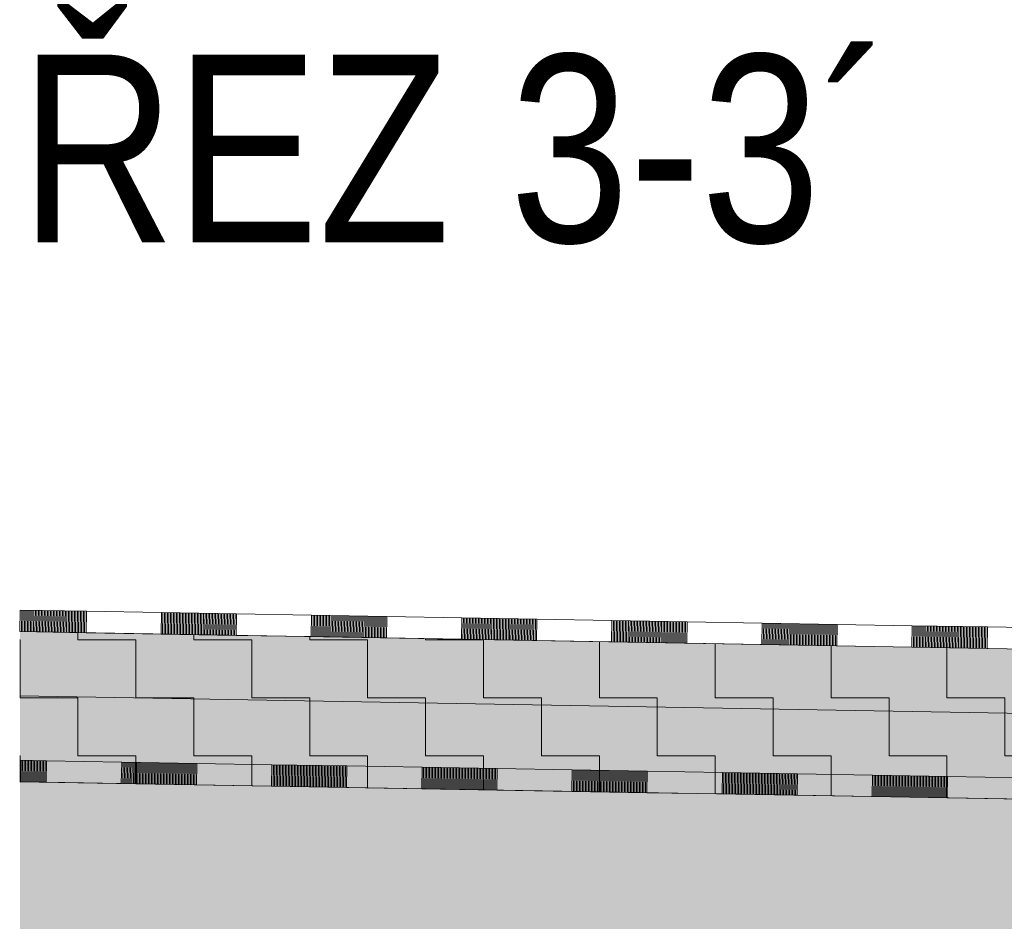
# Model space of a CAD drawing. Header units: millimetres. Extents: x 29003 to 60673, y -60985 to 17010.
# Tile 104 of 128: x 38663 to 40499, y 5415 to 7097. Entities that reach past the tile are written whole.
import ezdxf

# ---------------------------------------------------------------- set-up
doc = ezdxf.new("R2010")
doc.units = ezdxf.units.MM
doc.linetypes.add('Carkovana 2x_1_1', pattern=[200, 150, -50])
doc.layers.add('XR$1$ŘEZY_1', color=7, linetype='Continuous', lineweight=25)
doc.layers.add('XR$3$ŘEZY - FILING_1', color=7, linetype='Continuous', lineweight=25)
doc.styles.add('ARIAL', font='ARIAL.TTF')
pattern_1 = [(0, (216, 216), (108, 108), [108, -108]), (90, (216, 216), (-108, 108), [108, -108])]

# ---------------------------------------------------------------- blocks, each defined once
blk = doc.blocks.new('VZOROVÁ ČÁRA_7')
at = {"layer": 'XR$1$ŘEZY_1', "color": 7, "linetype": 'Continuous', "lineweight": 13}
for p, q in [((38713.7, 5714.6), (38664.1, 5715.5)), ((38713.7, 5714.6), (38664.1, 5715.5)), ((38713.7, 5714.6), (38664.1, 5715.5)), ((38713.7, 5714.6), (38664.1, 5715.5)), ((38713.7, 5714.6), (38664.1, 5715.5)), ((38666.1, 5715.5), (38665.4, 5675.5)), ((38668.9, 5715.4), (38668.2, 5675.4)), ((38671.7, 5715.4), (38671, 5675.4)), ((38674.5, 5715.3), (38673.8, 5675.3)), ((38677.3, 5715.3), (38676.6, 5675.3)), ((38680.1, 5715.2), (38679.4, 5675.2)), ((38682.9, 5715.2), (38682.2, 5675.2)), ((38685.7, 5715.1), (38685, 5675.1)), ((38688.5, 5715.1), (38687.8, 5675.1)), ((38691.3, 5715), (38690.6, 5675)), ((38694.1, 5715), (38693.4, 5675)), ((38696.9, 5714.9), (38696.2, 5674.9)), ((38699.7, 5714.9), (38699, 5674.9)), ((38702.5, 5714.8), (38701.8, 5674.8)), ((38705.3, 5714.8), (38704.6, 5674.8)), ((38708.1, 5714.7), (38707.4, 5674.7)), ((38710.9, 5714.7), (38710.2, 5674.7)), ((38713.7, 5714.6), (38713, 5674.6)), ((38853.6, 5712.2), (38852.9, 5672.2)), ((38993.6, 5709.8), (38853.6, 5712.2)), ((38993.6, 5709.8), (38853.6, 5712.2)), ((38993.6, 5709.8), (38853.6, 5712.2)), ((38993.6, 5709.8), (38853.6, 5712.2)), ((38993.6, 5709.8), (38853.6, 5712.2)), ((38856.4, 5712.1), (38855.7, 5672.2)), ((38859.2, 5712.1), (38858.5, 5672.1)), ((38862, 5712), (38861.3, 5672.1)), ((38864.8, 5712), (38864.1, 5672)), ((38867.6, 5712), (38866.9, 5672)), ((38870.4, 5711.9), (38869.7, 5671.9)), ((38873.2, 5711.9), (38872.5, 5671.9)), ((38876, 5711.8), (38875.3, 5671.8)), ((38878.8, 5711.8), (38878.1, 5671.8)), ((38881.6, 5711.7), (38880.9, 5671.7)), ((38884.4, 5711.7), (38883.7, 5671.7)), ((38887.2, 5711.6), (38886.5, 5671.6)), ((38890, 5711.6), (38889.3, 5671.6)), ((38892.8, 5711.5), (38892.1, 5671.5)), ((38895.6, 5711.5), (38894.9, 5671.5)), ((38898.4, 5711.4), (38897.7, 5671.4)), ((38901.2, 5711.4), (38900.5, 5671.4)), ((38904, 5711.3), (38903.3, 5671.3)), ((38906.8, 5711.3), (38906.1, 5671.3)), ((38909.6, 5711.2), (38908.9, 5671.2)), ((38912.4, 5711.2), (38911.7, 5671.2)), ((38915.2, 5711.1), (38914.5, 5671.1)), ((38918, 5711.1), (38917.3, 5671.1)), ((38920.8, 5711), (38920.1, 5671)), ((38923.6, 5711), (38922.9, 5671)), ((38926.4, 5710.9), (38925.7, 5670.9)), ((38929.2, 5710.9), (38928.5, 5670.9)), ((38932, 5710.8), (38931.3, 5670.8)), ((38934.8, 5710.8), (38934.1, 5670.8)), ((38937.6, 5710.7), (38936.9, 5670.7)), ((38940.4, 5710.7), (38939.7, 5670.7)), ((38943.2, 5710.6), (38942.5, 5670.6)), ((38946, 5710.6), (38945.3, 5670.6)), ((38948.8, 5710.5), (38948.1, 5670.5)), ((38951.6, 5710.5), (38950.9, 5670.5)), ((38954.4, 5710.4), (38953.7, 5670.4)), ((38957.2, 5710.4), (38956.5, 5670.4)), ((38960, 5710.3), (38959.3, 5670.3)), ((38962.8, 5710.3), (38962.1, 5670.3)), ((38965.6, 5710.2), (38964.9, 5670.2)), ((38968.4, 5710.2), (38967.7, 5670.2)), ((38971.2, 5710.1), (38970.5, 5670.1)), ((38974, 5710.1), (38973.3, 5670.1)), ((38976.8, 5710), (38976.1, 5670.1)), ((38979.6, 5710), (38978.9, 5670)), ((38982.4, 5709.9), (38981.7, 5670)), ((38985.2, 5709.9), (38984.5, 5669.9)), ((38988, 5709.8), (38987.3, 5669.9)), ((38990.8, 5709.8), (38990.1, 5669.8)), ((38993.6, 5709.8), (38992.9, 5669.8)), ((39133.6, 5707.3), (39132.9, 5667.3)), ((39273.6, 5704.9), (39133.6, 5707.3)), ((39273.6, 5704.9), (39133.6, 5707.3)), ((39273.6, 5704.9), (39133.6, 5707.3)), ((39273.6, 5704.9), (39133.6, 5707.3)), ((39273.6, 5704.9), (39133.6, 5707.3)), ((39136.4, 5707.3), (39135.7, 5667.3)), ((39139.2, 5707.2), (39138.5, 5667.2)), ((39142, 5707.2), (39141.3, 5667.2)), ((39144.8, 5707.1), (39144.1, 5667.1)), ((39147.6, 5707.1), (39146.9, 5667.1)), ((39150.4, 5707), (39149.7, 5667)), ((39153.2, 5707), (39152.5, 5667)), ((39156, 5706.9), (39155.3, 5666.9)), ((39158.8, 5706.9), (39158.1, 5666.9)), ((39161.6, 5706.8), (39160.9, 5666.8)), ((39164.4, 5706.8), (39163.7, 5666.8)), ((39167.2, 5706.7), (39166.5, 5666.7)), ((39170, 5706.7), (39169.3, 5666.7)), ((39172.8, 5706.6), (39172.1, 5666.6)), ((39175.6, 5706.6), (39174.9, 5666.6)), ((39178.4, 5706.5), (39177.7, 5666.5)), ((39181.2, 5706.5), (39180.5, 5666.5)), ((39184, 5706.4), (39183.3, 5666.4)), ((39186.8, 5706.4), (39186.1, 5666.4)), ((39189.6, 5706.3), (39188.9, 5666.3)), ((39192.4, 5706.3), (39191.7, 5666.3)), ((39195.2, 5706.2), (39194.5, 5666.2)), ((39198, 5706.2), (39197.3, 5666.2)), ((39200.8, 5706.1), (39200.1, 5666.1)), ((39203.6, 5706.1), (39202.9, 5666.1)), ((39206.4, 5706), (39205.7, 5666)), ((39209.2, 5706), (39208.5, 5666)), ((39212, 5705.9), (39211.3, 5665.9)), ((39214.8, 5705.9), (39214.1, 5665.9)), ((39217.6, 5705.8), (39216.9, 5665.8)), ((39220.4, 5705.8), (39219.7, 5665.8)), ((39223.2, 5705.7), (39222.5, 5665.8)), ((39226, 5705.7), (39225.3, 5665.7)), ((39228.8, 5705.6), (39228.1, 5665.7)), ((39231.6, 5705.6), (39230.9, 5665.6)), ((39234.4, 5705.5), (39233.7, 5665.6)), ((39237.2, 5705.5), (39236.5, 5665.5)), ((39240, 5705.5), (39239.3, 5665.5)), ((39242.8, 5705.4), (39242.1, 5665.4)), ((39245.6, 5705.4), (39244.9, 5665.4)), ((39248.4, 5705.3), (39247.7, 5665.3)), ((39251.2, 5705.3), (39250.5, 5665.3)), ((39254, 5705.2), (39253.3, 5665.2)), ((39256.8, 5705.2), (39256.1, 5665.2)), ((39259.6, 5705.1), (39258.9, 5665.1)), ((39262.4, 5705.1), (39261.7, 5665.1)), ((39265.2, 5705), (39264.5, 5665)), ((39268, 5705), (39267.3, 5665)), ((39270.8, 5704.9), (39270.1, 5664.9)), ((39273.6, 5704.9), (39272.9, 5664.9)), ((39413.6, 5702.4), (39412.9, 5662.4)), ((39553.5, 5700), (39413.6, 5702.4)), ((39553.5, 5700), (39413.6, 5702.4)), ((39553.5, 5700), (39413.6, 5702.4)), ((39553.5, 5700), (39413.6, 5702.4)), ((39553.5, 5700), (39413.6, 5702.4)), ((39416.4, 5702.4), (39415.7, 5662.4)), ((39419.2, 5702.3), (39418.5, 5662.3)), ((39422, 5702.3), (39421.3, 5662.3)), ((39424.8, 5702.2), (39424.1, 5662.2)), ((39427.6, 5702.2), (39426.9, 5662.2)), ((39430.4, 5702.1), (39429.7, 5662.1)), ((39433.2, 5702.1), (39432.5, 5662.1)), ((39436, 5702), (39435.3, 5662)), ((39438.8, 5702), (39438.1, 5662)), ((39441.6, 5701.9), (39440.9, 5661.9)), ((39444.4, 5701.9), (39443.7, 5661.9)), ((39447.2, 5701.8), (39446.5, 5661.8)), ((39450, 5701.8), (39449.3, 5661.8)), ((39452.8, 5701.7), (39452.1, 5661.7)), ((39455.6, 5701.7), (39454.9, 5661.7)), ((39458.4, 5701.6), (39457.7, 5661.6)), ((39461.2, 5701.6), (39460.5, 5661.6)), ((39464, 5701.5), (39463.3, 5661.5)), ((39466.8, 5701.5), (39466.1, 5661.5)), ((39469.6, 5701.4), (39468.9, 5661.5)), ((39472.4, 5701.4), (39471.7, 5661.4)), ((39475.2, 5701.3), (39474.5, 5661.4)), ((39478, 5701.3), (39477.3, 5661.3)), ((39480.8, 5701.2), (39480.1, 5661.3)), ((39483.6, 5701.2), (39482.9, 5661.2)), ((39486.4, 5701.2), (39485.7, 5661.2)), ((39489.1, 5701.1), (39488.5, 5661.1)), ((39491.9, 5701.1), (39491.3, 5661.1)), ((39494.7, 5701), (39494.1, 5661)), ((39497.5, 5701), (39496.9, 5661)), ((39500.3, 5700.9), (39499.6, 5660.9)), ((39503.1, 5700.9), (39502.4, 5660.9)), ((39505.9, 5700.8), (39505.2, 5660.8)), ((39508.7, 5700.8), (39508, 5660.8)), ((39511.5, 5700.7), (39510.8, 5660.7)), ((39514.3, 5700.7), (39513.6, 5660.7)), ((39517.1, 5700.6), (39516.4, 5660.6)), ((39519.9, 5700.6), (39519.2, 5660.6)), ((39522.7, 5700.5), (39522, 5660.5)), ((39525.5, 5700.5), (39524.8, 5660.5)), ((39528.3, 5700.4), (39527.6, 5660.4)), ((39531.1, 5700.4), (39530.4, 5660.4)), ((39533.9, 5700.3), (39533.2, 5660.3)), ((39536.7, 5700.3), (39536, 5660.3)), ((39539.5, 5700.2), (39538.8, 5660.2)), ((39542.3, 5700.2), (39541.6, 5660.2)), ((39545.1, 5700.1), (39544.4, 5660.1)), ((39547.9, 5700.1), (39547.2, 5660.1)), ((39550.7, 5700), (39550, 5660)), ((39553.5, 5700), (39552.8, 5660)), ((39693.5, 5697.5), (39692.8, 5657.5)), ((39833.5, 5695.1), (39693.5, 5697.5)), ((39833.5, 5695.1), (39693.5, 5697.5)), ((39833.5, 5695.1), (39693.5, 5697.5)), ((39833.5, 5695.1), (39693.5, 5697.5)), ((39833.5, 5695.1), (39693.5, 5697.5)), ((39696.3, 5697.5), (39695.6, 5657.5)), ((39699.1, 5697.4), (39698.4, 5657.4)), ((39701.9, 5697.4), (39701.2, 5657.4)), ((39704.7, 5697.3), (39704, 5657.3)), ((39707.5, 5697.3), (39706.8, 5657.3)), ((39710.3, 5697.2), (39709.6, 5657.2)), ((39713.1, 5697.2), (39712.4, 5657.2)), ((39715.9, 5697.1), (39715.2, 5657.1)), ((39718.7, 5697.1), (39718, 5657.1)), ((39721.5, 5697), (39720.8, 5657.1)), ((39724.3, 5697), (39723.6, 5657)), ((39727.1, 5696.9), (39726.4, 5657)), ((39729.9, 5696.9), (39729.2, 5656.9)), ((39732.7, 5696.9), (39732, 5656.9)), ((39735.5, 5696.8), (39734.8, 5656.8)), ((39738.3, 5696.8), (39737.6, 5656.8)), ((39741.1, 5696.7), (39740.4, 5656.7)), ((39743.9, 5696.7), (39743.2, 5656.7)), ((39746.7, 5696.6), (39746, 5656.6)), ((39749.5, 5696.6), (39748.8, 5656.6)), ((39752.3, 5696.5), (39751.6, 5656.5)), ((39755.1, 5696.5), (39754.4, 5656.5)), ((39757.9, 5696.4), (39757.2, 5656.4)), ((39760.7, 5696.4), (39760, 5656.4)), ((39763.5, 5696.3), (39762.8, 5656.3)), ((39766.3, 5696.3), (39765.6, 5656.3)), ((39769.1, 5696.2), (39768.4, 5656.2)), ((39771.9, 5696.2), (39771.2, 5656.2)), ((39774.7, 5696.1), (39774, 5656.1)), ((39777.5, 5696.1), (39776.8, 5656.1)), ((39780.3, 5696), (39779.6, 5656)), ((39783.1, 5696), (39782.4, 5656)), ((39785.9, 5695.9), (39785.2, 5655.9)), ((39788.7, 5695.9), (39788, 5655.9)), ((39791.5, 5695.8), (39790.8, 5655.8)), ((39794.3, 5695.8), (39793.6, 5655.8)), ((39797.1, 5695.7), (39796.4, 5655.7)), ((39799.9, 5695.7), (39799.2, 5655.7)), ((39802.7, 5695.6), (39802, 5655.6)), ((39805.5, 5695.6), (39804.8, 5655.6)), ((39808.3, 5695.5), (39807.6, 5655.5)), ((39811.1, 5695.5), (39810.4, 5655.5)), ((39813.9, 5695.4), (39813.2, 5655.4)), ((39816.7, 5695.4), (39816, 5655.4)), ((39819.5, 5695.3), (39818.8, 5655.3)), ((39822.3, 5695.3), (39821.6, 5655.3)), ((39825.1, 5695.2), (39824.4, 5655.2)), ((39827.9, 5695.2), (39827.2, 5655.2)), ((39830.7, 5695.1), (39830, 5655.1)), ((39833.5, 5695.1), (39832.8, 5655.1)), ((39973.5, 5692.6), (39972.8, 5652.7)), ((40113.5, 5690.2), (39973.5, 5692.6)), ((40113.5, 5690.2), (39973.5, 5692.6)), ((40113.5, 5690.2), (39973.5, 5692.6)), ((40113.5, 5690.2), (39973.5, 5692.6)), ((40113.5, 5690.2), (39973.5, 5692.6)), ((39976.3, 5692.6), (39975.6, 5652.6)), ((39979.1, 5692.6), (39978.4, 5652.6)), ((39981.9, 5692.5), (39981.2, 5652.5)), ((39984.7, 5692.5), (39984, 5652.5)), ((39987.5, 5692.4), (39986.8, 5652.4)), ((39990.3, 5692.4), (39989.6, 5652.4)), ((39993.1, 5692.3), (39992.4, 5652.3)), ((39995.9, 5692.3), (39995.2, 5652.3)), ((39998.7, 5692.2), (39998, 5652.2)), ((40001.5, 5692.2), (40000.8, 5652.2)), ((40004.3, 5692.1), (40003.6, 5652.1)), ((40007.1, 5692.1), (40006.4, 5652.1)), ((40009.9, 5692), (40009.2, 5652)), ((40012.7, 5692), (40012, 5652)), ((40015.5, 5691.9), (40014.8, 5651.9)), ((40018.3, 5691.9), (40017.6, 5651.9)), ((40021.1, 5691.8), (40020.4, 5651.8)), ((40023.9, 5691.8), (40023.2, 5651.8)), ((40026.7, 5691.7), (40026, 5651.7)), ((40029.5, 5691.7), (40028.8, 5651.7)), ((40032.3, 5691.6), (40031.6, 5651.6)), ((40035.1, 5691.6), (40034.4, 5651.6)), ((40037.9, 5691.5), (40037.2, 5651.5)), ((40040.7, 5691.5), (40040, 5651.5)), ((40043.5, 5691.4), (40042.8, 5651.4)), ((40046.3, 5691.4), (40045.6, 5651.4)), ((40049.1, 5691.3), (40048.4, 5651.3)), ((40051.9, 5691.3), (40051.2, 5651.3)), ((40054.7, 5691.2), (40054, 5651.2)), ((40057.5, 5691.2), (40056.8, 5651.2)), ((40060.3, 5691.1), (40059.6, 5651.1)), ((40063.1, 5691.1), (40062.4, 5651.1)), ((40065.9, 5691), (40065.2, 5651)), ((40068.7, 5691), (40068, 5651)), ((40071.5, 5690.9), (40070.8, 5650.9)), ((40074.3, 5690.9), (40073.6, 5650.9)), ((40077.1, 5690.8), (40076.4, 5650.8)), ((40079.9, 5690.8), (40079.2, 5650.8)), ((40082.7, 5690.7), (40082, 5650.7)), ((40085.5, 5690.7), (40084.8, 5650.7)), ((40088.3, 5690.6), (40087.6, 5650.7)), ((40091.1, 5690.6), (40090.4, 5650.6)), ((40093.9, 5690.5), (40093.2, 5650.6)), ((40096.7, 5690.5), (40096, 5650.5)), ((40099.5, 5690.4), (40098.8, 5650.5)), ((40102.3, 5690.4), (40101.6, 5650.4)), ((40105.1, 5690.4), (40104.4, 5650.4)), ((40107.9, 5690.3), (40107.2, 5650.3)), ((40110.7, 5690.3), (40110, 5650.3)), ((38713, 5674.6), (38663.4, 5675.5)), ((38852.9, 5672.2), (38713, 5674.6)), ((38992.9, 5669.8), (38852.9, 5672.2)), ((40113.5, 5690.2), (40112.8, 5650.2)), ((40253.4, 5687.8), (40252.7, 5647.8)), ((40393.4, 5685.3), (40253.4, 5687.8)), ((40393.4, 5685.3), (40253.4, 5687.8)), ((40393.4, 5685.3), (40253.4, 5687.8)), ((40393.4, 5685.3), (40253.4, 5687.8)), ((40393.4, 5685.3), (40253.4, 5687.8)), ((40256.2, 5687.7), (40255.5, 5647.7)), ((40259, 5687.7), (40258.3, 5647.7)), ((40261.8, 5687.6), (40261.1, 5647.6)), ((40264.6, 5687.6), (40263.9, 5647.6)), ((40267.4, 5687.5), (40266.7, 5647.5)), ((40270.2, 5687.5), (40269.5, 5647.5)), ((40273, 5687.4), (40272.3, 5647.4)), ((40275.8, 5687.4), (40275.1, 5647.4)), ((40278.6, 5687.3), (40277.9, 5647.3)), ((40281.4, 5687.3), (40280.7, 5647.3)), ((40284.2, 5687.2), (40283.5, 5647.2)), ((40287, 5687.2), (40286.3, 5647.2)), ((40289.8, 5687.1), (40289.1, 5647.1)), ((40292.6, 5687.1), (40291.9, 5647.1)), ((40295.4, 5687), (40294.7, 5647)), ((40298.2, 5687), (40297.5, 5647)), ((40301, 5686.9), (40300.3, 5646.9)), ((40303.8, 5686.9), (40303.1, 5646.9)), ((40306.6, 5686.8), (40305.9, 5646.8)), ((40309.4, 5686.8), (40308.7, 5646.8)), ((40312.2, 5686.7), (40311.5, 5646.7)), ((40315, 5686.7), (40314.3, 5646.7)), ((40317.8, 5686.6), (40317.1, 5646.6)), ((40320.6, 5686.6), (40319.9, 5646.6)), ((40323.4, 5686.5), (40322.7, 5646.5)), ((40326.2, 5686.5), (40325.5, 5646.5)), ((40329, 5686.4), (40328.3, 5646.4)), ((40331.8, 5686.4), (40331.1, 5646.4)), ((40334.6, 5686.3), (40333.9, 5646.4)), ((40337.4, 5686.3), (40336.7, 5646.3)), ((40340.2, 5686.2), (40339.5, 5646.3)), ((40343, 5686.2), (40342.3, 5646.2)), ((40345.8, 5686.1), (40345.1, 5646.2)), ((40348.6, 5686.1), (40347.9, 5646.1)), ((40351.4, 5686.1), (40350.7, 5646.1)), ((40354.2, 5686), (40353.5, 5646)), ((40357, 5686), (40356.3, 5646)), ((40359.8, 5685.9), (40359.1, 5645.9)), ((40362.6, 5685.9), (40361.9, 5645.9)), ((40365.4, 5685.8), (40364.7, 5645.8)), ((40368.2, 5685.8), (40367.5, 5645.8)), ((40371, 5685.7), (40370.3, 5645.7)), ((40373.8, 5685.7), (40373.1, 5645.7)), ((40376.6, 5685.6), (40375.9, 5645.6)), ((40379.4, 5685.6), (40378.7, 5645.6)), ((40382.2, 5685.5), (40381.5, 5645.5)), ((40385, 5685.5), (40384.3, 5645.5)), ((40387.8, 5685.4), (40387.1, 5645.4)), ((40390.6, 5685.4), (40389.9, 5645.4)), ((40393.4, 5685.3), (40392.7, 5645.3)), ((39132.9, 5667.3), (38992.9, 5669.8)), ((39272.9, 5664.9), (39132.9, 5667.3)), ((39412.9, 5662.4), (39272.9, 5664.9)), ((39552.8, 5660), (39412.9, 5662.4)), ((39692.8, 5657.5), (39552.8, 5660)), ((39832.8, 5655.1), (39692.8, 5657.5)), ((39972.8, 5652.7), (39832.8, 5655.1)), ((40112.8, 5650.2), (39972.8, 5652.7)), ((40252.7, 5647.8), (40112.8, 5650.2)), ((40392.7, 5645.3), (40252.7, 5647.8)), ((40532.7, 5642.9), (40392.7, 5645.3))]:
    blk.add_line(p, q, dxfattribs=at)
for points in [[(38853.6, 5712.2), (38713.7, 5714.6), (38664.1, 5715.5)], [(38853.6, 5712.2), (38713.7, 5714.6), (38664.1, 5715.5)], [(39133.6, 5707.3), (38993.6, 5709.8), (38853.6, 5712.2)], [(39133.6, 5707.3), (38993.6, 5709.8), (38853.6, 5712.2)], [(39413.6, 5702.4), (39273.6, 5704.9), (39133.6, 5707.3)], [(39413.6, 5702.4), (39273.6, 5704.9), (39133.6, 5707.3)], [(39693.5, 5697.5), (39553.5, 5700), (39413.6, 5702.4)], [(39693.5, 5697.5), (39553.5, 5700), (39413.6, 5702.4)], [(39973.5, 5692.6), (39833.5, 5695.1), (39693.5, 5697.5)], [(39973.5, 5692.6), (39833.5, 5695.1), (39693.5, 5697.5)], [(40253.4, 5687.8), (40113.5, 5690.2), (39973.5, 5692.6)], [(40253.4, 5687.8), (40113.5, 5690.2), (39973.5, 5692.6)], [(40533.4, 5682.9), (40393.4, 5685.3), (40253.4, 5687.8)], [(40533.4, 5682.9), (40393.4, 5685.3), (40253.4, 5687.8)]]:
    blk.add_lwpolyline(points, dxfattribs=at)
blk = doc.blocks.new('VZOROVÁ ČÁRA_8')
at = {"layer": 'XR$1$ŘEZY_1', "color": 7, "linetype": 'Continuous', "lineweight": 13}
for p, q in [((38664.6, 5995.5), (38663.9, 5955.5)), ((38787.8, 5993.4), (38664.1, 5995.5)), ((38787.8, 5993.4), (38664.1, 5995.5)), ((38787.8, 5993.4), (38664.1, 5995.5)), ((38787.8, 5993.4), (38664.1, 5995.5)), ((38787.8, 5993.4), (38664.1, 5995.5)), ((38667.4, 5995.5), (38666.7, 5955.5)), ((38670.2, 5995.4), (38669.5, 5955.4)), ((38673, 5995.4), (38672.3, 5955.4)), ((38675.8, 5995.3), (38675.1, 5955.3)), ((38678.6, 5995.3), (38677.9, 5955.3)), ((38681.4, 5995.2), (38680.7, 5955.3)), ((38684.2, 5995.2), (38683.5, 5955.2)), ((38687, 5995.1), (38686.3, 5955.2)), ((38689.8, 5995.1), (38689.1, 5955.1)), ((38692.6, 5995), (38691.9, 5955.1)), ((38695.4, 5995), (38694.7, 5955)), ((38698.2, 5995), (38697.5, 5955)), ((38701, 5994.9), (38700.3, 5954.9)), ((38703.8, 5994.9), (38703.1, 5954.9)), ((38706.6, 5994.8), (38705.9, 5954.8)), ((38709.4, 5994.8), (38708.7, 5954.8)), ((38712.2, 5994.7), (38711.5, 5954.7)), ((38715, 5994.7), (38714.3, 5954.7)), ((38717.8, 5994.6), (38717.1, 5954.6)), ((38720.6, 5994.6), (38719.9, 5954.6)), ((38723.4, 5994.5), (38722.7, 5954.5)), ((38726.2, 5994.5), (38725.5, 5954.5)), ((38729, 5994.4), (38728.3, 5954.4)), ((38731.8, 5994.4), (38731.1, 5954.4)), ((38734.6, 5994.3), (38733.9, 5954.3)), ((38737.4, 5994.3), (38736.7, 5954.3)), ((38740.2, 5994.2), (38739.5, 5954.2)), ((38743, 5994.2), (38742.3, 5954.2)), ((38745.8, 5994.1), (38745.1, 5954.1)), ((38748.6, 5994.1), (38747.9, 5954.1)), ((38751.4, 5994), (38750.7, 5954)), ((38754.2, 5994), (38753.5, 5954)), ((38757, 5993.9), (38756.3, 5953.9)), ((38759.8, 5993.9), (38759.1, 5953.9)), ((38762.6, 5993.8), (38761.9, 5953.8)), ((38765.4, 5993.8), (38764.7, 5953.8)), ((38768.2, 5993.7), (38767.5, 5953.7)), ((38771, 5993.7), (38770.3, 5953.7)), ((38773.8, 5993.6), (38773.1, 5953.6)), ((38776.6, 5993.6), (38775.9, 5953.6)), ((38779.4, 5993.5), (38778.7, 5953.5)), ((38782.2, 5993.5), (38781.5, 5953.5)), ((38785, 5993.4), (38784.3, 5953.4)), ((38787.8, 5993.4), (38787.1, 5953.4)), ((38927.7, 5990.9), (38927, 5950.9)), ((39067.7, 5988.5), (38927.7, 5990.9)), ((39067.7, 5988.5), (38927.7, 5990.9)), ((39067.7, 5988.5), (38927.7, 5990.9)), ((39067.7, 5988.5), (38927.7, 5990.9)), ((39067.7, 5988.5), (38927.7, 5990.9)), ((38930.5, 5990.9), (38929.8, 5950.9)), ((38933.3, 5990.8), (38932.6, 5950.9)), ((38936.1, 5990.8), (38935.4, 5950.8)), ((38938.9, 5990.7), (38938.2, 5950.8)), ((38941.7, 5990.7), (38941, 5950.7)), ((38944.5, 5990.7), (38943.8, 5950.7)), ((38947.3, 5990.6), (38946.6, 5950.6)), ((38950.1, 5990.6), (38949.4, 5950.6)), ((38952.9, 5990.5), (38952.2, 5950.5)), ((38955.7, 5990.5), (38955, 5950.5)), ((38958.5, 5990.4), (38957.8, 5950.4)), ((38961.3, 5990.4), (38960.6, 5950.4)), ((38964.1, 5990.3), (38963.4, 5950.3)), ((38966.9, 5990.3), (38966.2, 5950.3)), ((38969.7, 5990.2), (38969, 5950.2)), ((38972.5, 5990.2), (38971.8, 5950.2)), ((38975.3, 5990.1), (38974.6, 5950.1)), ((38978.1, 5990.1), (38977.4, 5950.1)), ((38980.9, 5990), (38980.2, 5950)), ((38983.7, 5990), (38983, 5950)), ((38986.5, 5989.9), (38985.8, 5949.9)), ((38989.3, 5989.9), (38988.6, 5949.9)), ((38992.1, 5989.8), (38991.4, 5949.8)), ((38994.9, 5989.8), (38994.2, 5949.8)), ((38997.7, 5989.7), (38997, 5949.7)), ((39000.5, 5989.7), (38999.8, 5949.7)), ((39003.3, 5989.6), (39002.6, 5949.6)), ((39006.1, 5989.6), (39005.4, 5949.6)), ((39008.9, 5989.5), (39008.2, 5949.5)), ((39011.7, 5989.5), (39011, 5949.5)), ((39014.5, 5989.4), (39013.8, 5949.4)), ((39017.3, 5989.4), (39016.6, 5949.4)), ((39020.1, 5989.3), (39019.4, 5949.3)), ((39022.9, 5989.3), (39022.2, 5949.3)), ((39025.7, 5989.2), (39025, 5949.2)), ((39028.5, 5989.2), (39027.8, 5949.2)), ((39031.3, 5989.1), (39030.6, 5949.1)), ((39034.1, 5989.1), (39033.4, 5949.1)), ((39036.9, 5989), (39036.2, 5949)), ((39039.7, 5989), (39039, 5949)), ((39042.5, 5988.9), (39041.8, 5948.9)), ((39045.3, 5988.9), (39044.6, 5948.9)), ((39048.1, 5988.8), (39047.4, 5948.8)), ((39050.9, 5988.8), (39050.2, 5948.8)), ((39053.7, 5988.7), (39053, 5948.8)), ((39056.5, 5988.7), (39055.8, 5948.7)), ((39059.3, 5988.6), (39058.6, 5948.7)), ((39062.1, 5988.6), (39061.4, 5948.6)), ((39064.9, 5988.5), (39064.2, 5948.6)), ((39067.7, 5988.5), (39067, 5948.5)), ((39207.7, 5986.1), (39207, 5946.1)), ((39347.7, 5983.6), (39207.7, 5986.1)), ((39347.7, 5983.6), (39207.7, 5986.1)), ((39347.7, 5983.6), (39207.7, 5986.1)), ((39347.7, 5983.6), (39207.7, 5986.1)), ((39347.7, 5983.6), (39207.7, 5986.1)), ((39210.5, 5986), (39209.8, 5946)), ((39213.3, 5986), (39212.6, 5946)), ((39216.1, 5985.9), (39215.4, 5945.9)), ((39218.9, 5985.9), (39218.2, 5945.9)), ((39221.7, 5985.8), (39221, 5945.8)), ((39224.5, 5985.8), (39223.8, 5945.8)), ((39227.3, 5985.7), (39226.6, 5945.7)), ((39230.1, 5985.7), (39229.4, 5945.7)), ((39232.9, 5985.6), (39232.2, 5945.6)), ((39235.7, 5985.6), (39235, 5945.6)), ((39238.5, 5985.5), (39237.8, 5945.5)), ((39241.3, 5985.5), (39240.6, 5945.5)), ((39244.1, 5985.4), (39243.4, 5945.4)), ((39246.9, 5985.4), (39246.2, 5945.4)), ((39249.7, 5985.3), (39249, 5945.3)), ((39252.5, 5985.3), (39251.8, 5945.3)), ((39255.3, 5985.2), (39254.6, 5945.2)), ((39258.1, 5985.2), (39257.4, 5945.2)), ((39260.9, 5985.1), (39260.2, 5945.1)), ((39263.7, 5985.1), (39263, 5945.1)), ((39266.5, 5985), (39265.8, 5945)), ((39269.3, 5985), (39268.6, 5945)), ((39272.1, 5984.9), (39271.4, 5944.9)), ((39274.9, 5984.9), (39274.2, 5944.9)), ((39277.7, 5984.8), (39277, 5944.8)), ((39280.5, 5984.8), (39279.8, 5944.8)), ((39283.3, 5984.7), (39282.6, 5944.7)), ((39286.1, 5984.7), (39285.4, 5944.7)), ((39288.9, 5984.6), (39288.2, 5944.6)), ((39291.7, 5984.6), (39291, 5944.6)), ((39294.5, 5984.5), (39293.8, 5944.5)), ((39297.3, 5984.5), (39296.6, 5944.5)), ((39300.1, 5984.4), (39299.4, 5944.5)), ((39302.9, 5984.4), (39302.2, 5944.4)), ((39305.7, 5984.3), (39305, 5944.4)), ((39308.5, 5984.3), (39307.8, 5944.3)), ((39311.3, 5984.2), (39310.6, 5944.3)), ((39314.1, 5984.2), (39313.4, 5944.2)), ((39316.9, 5984.2), (39316.2, 5944.2)), ((39319.7, 5984.1), (39319, 5944.1)), ((39322.5, 5984.1), (39321.8, 5944.1)), ((39325.3, 5984), (39324.6, 5944)), ((39328.1, 5984), (39327.4, 5944)), ((39330.9, 5983.9), (39330.2, 5943.9)), ((39333.7, 5983.9), (39333, 5943.9)), ((39336.5, 5983.8), (39335.8, 5943.8)), ((39339.3, 5983.8), (39338.6, 5943.8)), ((39342.1, 5983.7), (39341.4, 5943.7)), ((39344.9, 5983.7), (39344.2, 5943.7)), ((39347.7, 5983.6), (39347, 5943.6)), ((39487.7, 5981.2), (39487, 5941.2)), ((39627.6, 5978.7), (39487.7, 5981.2)), ((39627.6, 5978.7), (39487.7, 5981.2)), ((39627.6, 5978.7), (39487.7, 5981.2)), ((39627.6, 5978.7), (39487.7, 5981.2)), ((39627.6, 5978.7), (39487.7, 5981.2)), ((39490.5, 5981.1), (39489.8, 5941.1)), ((39493.3, 5981.1), (39492.6, 5941.1)), ((39496.1, 5981), (39495.4, 5941)), ((39498.9, 5981), (39498.2, 5941)), ((39501.7, 5980.9), (39501, 5940.9)), ((39504.5, 5980.9), (39503.8, 5940.9)), ((39507.3, 5980.8), (39506.6, 5940.8)), ((39510.1, 5980.8), (39509.4, 5940.8)), ((39512.9, 5980.7), (39512.2, 5940.7)), ((39515.7, 5980.7), (39515, 5940.7)), ((39518.5, 5980.6), (39517.8, 5940.6)), ((39521.3, 5980.6), (39520.6, 5940.6)), ((39524.1, 5980.5), (39523.4, 5940.5)), ((39526.9, 5980.5), (39526.2, 5940.5)), ((39529.7, 5980.4), (39529, 5940.4)), ((39532.5, 5980.4), (39531.8, 5940.4)), ((39535.3, 5980.3), (39534.6, 5940.3)), ((39538.1, 5980.3), (39537.4, 5940.3)), ((39540.9, 5980.2), (39540.2, 5940.2)), ((39543.7, 5980.2), (39543, 5940.2)), ((39546.5, 5980.1), (39545.8, 5940.2)), ((39549.3, 5980.1), (39548.6, 5940.1)), ((39552.1, 5980), (39551.4, 5940.1)), ((39554.9, 5980), (39554.2, 5940)), ((39557.7, 5979.9), (39557, 5940)), ((39560.5, 5979.9), (39559.8, 5939.9)), ((39563.3, 5979.9), (39562.6, 5939.9)), ((39566, 5979.8), (39565.4, 5939.8)), ((39568.8, 5979.8), (39568.2, 5939.8)), ((39571.6, 5979.7), (39571, 5939.7)), ((39574.4, 5979.7), (39573.8, 5939.7)), ((39577.2, 5979.6), (39576.6, 5939.6)), ((39580, 5979.6), (39579.3, 5939.6)), ((39582.8, 5979.5), (39582.1, 5939.5)), ((39585.6, 5979.5), (39584.9, 5939.5)), ((39588.4, 5979.4), (39587.7, 5939.4)), ((39591.2, 5979.4), (39590.5, 5939.4)), ((39594, 5979.3), (39593.3, 5939.3)), ((39596.8, 5979.3), (39596.1, 5939.3)), ((39599.6, 5979.2), (39598.9, 5939.2)), ((39602.4, 5979.2), (39601.7, 5939.2)), ((39605.2, 5979.1), (39604.5, 5939.1)), ((39608, 5979.1), (39607.3, 5939.1)), ((39610.8, 5979), (39610.1, 5939)), ((39613.6, 5979), (39612.9, 5939)), ((39616.4, 5978.9), (39615.7, 5938.9)), ((39619.2, 5978.9), (39618.5, 5938.9)), ((39622, 5978.8), (39621.3, 5938.8)), ((39624.8, 5978.8), (39624.1, 5938.8)), ((39627.6, 5978.7), (39626.9, 5938.7)), ((39767.6, 5976.3), (39766.9, 5936.3)), ((39907.6, 5973.8), (39767.6, 5976.3)), ((39907.6, 5973.8), (39767.6, 5976.3)), ((39907.6, 5973.8), (39767.6, 5976.3)), ((39907.6, 5973.8), (39767.6, 5976.3)), ((39907.6, 5973.8), (39767.6, 5976.3)), ((39770.4, 5976.2), (39769.7, 5936.2)), ((39773.2, 5976.2), (39772.5, 5936.2)), ((39776, 5976.1), (39775.3, 5936.1)), ((39778.8, 5976.1), (39778.1, 5936.1)), ((39781.6, 5976), (39780.9, 5936)), ((39784.4, 5976), (39783.7, 5936)), ((39787.2, 5975.9), (39786.5, 5935.9)), ((39790, 5975.9), (39789.3, 5935.9)), ((39792.8, 5975.8), (39792.1, 5935.9)), ((39795.6, 5975.8), (39794.9, 5935.8)), ((39798.4, 5975.7), (39797.7, 5935.8)), ((39801.2, 5975.7), (39800.5, 5935.7)), ((39804, 5975.6), (39803.3, 5935.7)), ((39806.8, 5975.6), (39806.1, 5935.6)), ((39809.6, 5975.6), (39808.9, 5935.6)), ((39812.4, 5975.5), (39811.7, 5935.5)), ((39815.2, 5975.5), (39814.5, 5935.5)), ((39818, 5975.4), (39817.3, 5935.4)), ((39820.8, 5975.4), (39820.1, 5935.4)), ((39823.6, 5975.3), (39822.9, 5935.3)), ((39826.4, 5975.3), (39825.7, 5935.3)), ((39829.2, 5975.2), (39828.5, 5935.2)), ((39832, 5975.2), (39831.3, 5935.2)), ((39834.8, 5975.1), (39834.1, 5935.1)), ((39837.6, 5975.1), (39836.9, 5935.1)), ((39840.4, 5975), (39839.7, 5935)), ((39843.2, 5975), (39842.5, 5935)), ((39846, 5974.9), (39845.3, 5934.9)), ((39848.8, 5974.9), (39848.1, 5934.9)), ((39851.6, 5974.8), (39850.9, 5934.8)), ((39854.4, 5974.8), (39853.7, 5934.8)), ((39857.2, 5974.7), (39856.5, 5934.7)), ((39860, 5974.7), (39859.3, 5934.7)), ((39862.8, 5974.6), (39862.1, 5934.6)), ((39865.6, 5974.6), (39864.9, 5934.6)), ((39868.4, 5974.5), (39867.7, 5934.5)), ((39871.2, 5974.5), (39870.5, 5934.5)), ((39874, 5974.4), (39873.3, 5934.4)), ((39876.8, 5974.4), (39876.1, 5934.4)), ((39879.6, 5974.3), (39878.9, 5934.3)), ((39882.4, 5974.3), (39881.7, 5934.3)), ((39885.2, 5974.2), (39884.5, 5934.2)), ((39888, 5974.2), (39887.3, 5934.2)), ((39890.8, 5974.1), (39890.1, 5934.1)), ((39893.6, 5974.1), (39892.9, 5934.1)), ((39896.4, 5974), (39895.7, 5934)), ((39899.2, 5974), (39898.5, 5934)), ((39902, 5973.9), (39901.3, 5933.9)), ((39904.8, 5973.9), (39904.1, 5933.9)), ((39907.6, 5973.8), (39906.9, 5933.8)), ((40047.6, 5971.4), (40046.9, 5931.4)), ((40187.6, 5969), (40047.6, 5971.4)), ((40187.6, 5969), (40047.6, 5971.4)), ((40187.6, 5969), (40047.6, 5971.4)), ((40187.6, 5969), (40047.6, 5971.4)), ((40187.6, 5969), (40047.6, 5971.4)), ((40050.4, 5971.3), (40049.7, 5931.4)), ((40053.2, 5971.3), (40052.5, 5931.3)), ((40056, 5971.3), (40055.3, 5931.3)), ((40058.8, 5971.2), (40058.1, 5931.2)), ((40061.6, 5971.2), (40060.9, 5931.2)), ((40064.4, 5971.1), (40063.7, 5931.1)), ((40067.2, 5971.1), (40066.5, 5931.1)), ((40070, 5971), (40069.3, 5931)), ((40072.8, 5971), (40072.1, 5931)), ((40075.6, 5970.9), (40074.9, 5930.9)), ((40078.4, 5970.9), (40077.7, 5930.9)), ((40081.2, 5970.8), (40080.5, 5930.8)), ((40084, 5970.8), (40083.3, 5930.8)), ((40086.8, 5970.7), (40086.1, 5930.7)), ((40089.6, 5970.7), (40088.9, 5930.7)), ((40092.4, 5970.6), (40091.7, 5930.6)), ((40095.2, 5970.6), (40094.5, 5930.6)), ((40098, 5970.5), (40097.3, 5930.5)), ((40100.8, 5970.5), (40100.1, 5930.5)), ((40103.6, 5970.4), (40102.9, 5930.4)), ((40106.4, 5970.4), (40105.7, 5930.4)), ((40109.2, 5970.3), (40108.5, 5930.3)), ((40112, 5970.3), (40111.3, 5930.3)), ((40114.8, 5970.2), (40114.1, 5930.2)), ((40117.6, 5970.2), (40116.9, 5930.2)), ((40120.4, 5970.1), (40119.7, 5930.1)), ((40123.2, 5970.1), (40122.5, 5930.1)), ((40126, 5970), (40125.3, 5930)), ((40128.8, 5970), (40128.1, 5930)), ((40131.6, 5969.9), (40130.9, 5929.9)), ((40134.4, 5969.9), (40133.7, 5929.9)), ((40137.2, 5969.8), (40136.5, 5929.8)), ((40140, 5969.8), (40139.3, 5929.8)), ((40142.8, 5969.7), (40142.1, 5929.7)), ((40145.6, 5969.7), (40144.9, 5929.7)), ((40148.4, 5969.6), (40147.7, 5929.6)), ((40151.2, 5969.6), (40150.5, 5929.6)), ((40154, 5969.5), (40153.3, 5929.5)), ((40156.8, 5969.5), (40156.1, 5929.5)), ((40159.6, 5969.4), (40158.9, 5929.4)), ((40162.4, 5969.4), (40161.7, 5929.4)), ((40165.2, 5969.3), (40164.5, 5929.4)), ((40168, 5969.3), (40167.3, 5929.3)), ((40170.8, 5969.2), (40170.1, 5929.3)), ((40173.6, 5969.2), (40172.9, 5929.2)), ((40176.4, 5969.1), (40175.7, 5929.2)), ((40179.2, 5969.1), (40178.5, 5929.1)), ((40182, 5969.1), (40181.3, 5929.1)), ((40184.8, 5969), (40184.1, 5929)), ((40187.6, 5969), (40186.9, 5929)), ((40327.5, 5966.5), (40326.8, 5926.5)), ((40467.5, 5964.1), (40327.5, 5966.5)), ((40467.5, 5964.1), (40327.5, 5966.5)), ((40467.5, 5964.1), (40327.5, 5966.5)), ((40467.5, 5964.1), (40327.5, 5966.5)), ((40467.5, 5964.1), (40327.5, 5966.5)), ((40330.3, 5966.5), (40329.6, 5926.5)), ((40333.1, 5966.4), (40332.4, 5926.4)), ((40335.9, 5966.4), (40335.2, 5926.4)), ((40338.7, 5966.3), (40338, 5926.3)), ((40341.5, 5966.3), (40340.8, 5926.3)), ((40344.3, 5966.2), (40343.6, 5926.2)), ((40347.1, 5966.2), (40346.4, 5926.2)), ((40349.9, 5966.1), (40349.2, 5926.1)), ((40352.7, 5966.1), (40352, 5926.1)), ((40355.5, 5966), (40354.8, 5926)), ((40358.3, 5966), (40357.6, 5926)), ((40361.1, 5965.9), (40360.4, 5925.9)), ((40363.9, 5965.9), (40363.2, 5925.9)), ((40366.7, 5965.8), (40366, 5925.8)), ((40369.5, 5965.8), (40368.8, 5925.8)), ((40372.3, 5965.7), (40371.6, 5925.7)), ((40375.1, 5965.7), (40374.4, 5925.7)), ((40377.9, 5965.6), (40377.2, 5925.6)), ((40380.7, 5965.6), (40380, 5925.6)), ((38787.1, 5953.4), (38663.4, 5955.6)), ((38927, 5950.9), (38787.1, 5953.4)), ((39067, 5948.5), (38927, 5950.9)), ((39207, 5946.1), (39067, 5948.5)), ((40383.5, 5965.5), (40382.8, 5925.5)), ((40386.3, 5965.5), (40385.6, 5925.5)), ((40389.1, 5965.4), (40388.4, 5925.4)), ((40391.9, 5965.4), (40391.2, 5925.4)), ((40394.7, 5965.3), (40394, 5925.3)), ((40397.5, 5965.3), (40396.8, 5925.3)), ((40400.3, 5965.2), (40399.6, 5925.2)), ((40403.1, 5965.2), (40402.4, 5925.2)), ((40405.9, 5965.1), (40405.2, 5925.1)), ((40408.7, 5965.1), (40408, 5925.1)), ((40411.5, 5965), (40410.8, 5925.1)), ((40414.3, 5965), (40413.6, 5925)), ((40417.1, 5964.9), (40416.4, 5925)), ((40419.9, 5964.9), (40419.2, 5924.9)), ((40422.7, 5964.8), (40422, 5924.9)), ((40425.5, 5964.8), (40424.8, 5924.8)), ((40428.3, 5964.8), (40427.6, 5924.8)), ((40431.1, 5964.7), (40430.4, 5924.7)), ((40433.9, 5964.7), (40433.2, 5924.7)), ((40436.7, 5964.6), (40436, 5924.6)), ((40439.5, 5964.6), (40438.8, 5924.6)), ((40442.3, 5964.5), (40441.6, 5924.5)), ((40445.1, 5964.5), (40444.4, 5924.5)), ((40447.9, 5964.4), (40447.2, 5924.4)), ((40450.7, 5964.4), (40450, 5924.4)), ((40453.5, 5964.3), (40452.8, 5924.3)), ((40456.3, 5964.3), (40455.6, 5924.3)), ((40459.1, 5964.2), (40458.4, 5924.2)), ((40461.9, 5964.2), (40461.2, 5924.2)), ((40464.7, 5964.1), (40464, 5924.1)), ((40467.5, 5964.1), (40466.8, 5924.1)), ((39347, 5943.6), (39207, 5946.1)), ((39487, 5941.2), (39347, 5943.6)), ((39626.9, 5938.7), (39487, 5941.2)), ((39766.9, 5936.3), (39626.9, 5938.7)), ((39906.9, 5933.8), (39766.9, 5936.3)), ((40046.9, 5931.4), (39906.9, 5933.8)), ((40186.9, 5929), (40046.9, 5931.4)), ((40326.8, 5926.5), (40186.9, 5929)), ((40466.8, 5924.1), (40326.8, 5926.5)), ((40606.8, 5921.6), (40466.8, 5924.1))]:
    blk.add_line(p, q, dxfattribs=at)
for points in [[(38927.7, 5990.9), (38787.8, 5993.4), (38664.1, 5995.5)], [(38927.7, 5990.9), (38787.8, 5993.4), (38664.1, 5995.5)], [(39207.7, 5986.1), (39067.7, 5988.5), (38927.7, 5990.9)], [(39207.7, 5986.1), (39067.7, 5988.5), (38927.7, 5990.9)], [(39487.7, 5981.2), (39347.7, 5983.6), (39207.7, 5986.1)], [(39487.7, 5981.2), (39347.7, 5983.6), (39207.7, 5986.1)], [(39767.6, 5976.3), (39627.6, 5978.7), (39487.7, 5981.2)], [(39767.6, 5976.3), (39627.6, 5978.7), (39487.7, 5981.2)], [(40047.6, 5971.4), (39907.6, 5973.8), (39767.6, 5976.3)], [(40047.6, 5971.4), (39907.6, 5973.8), (39767.6, 5976.3)], [(40327.5, 5966.5), (40187.6, 5969), (40047.6, 5971.4)], [(40327.5, 5966.5), (40187.6, 5969), (40047.6, 5971.4)], [(40607.5, 5961.6), (40467.5, 5964.1), (40327.5, 5966.5)], [(40607.5, 5961.6), (40467.5, 5964.1), (40327.5, 5966.5)]]:
    blk.add_lwpolyline(points, dxfattribs=at)

msp = doc.modelspace()

# ---------------------------------------------------------------- hatches: boundary and pattern name
at = {"layer": 'XR$3$ŘEZY - FILING_1', "linetype": 'Continuous', "lineweight": 13}
for points in [[(43120.8, 5877.7), (38663.8, 5955.5), (38663.8, 5835.5), (43151.2, 5757.2), (43153, 5857.2)], [(43148.4, 5597.2), (43151.2, 5757.2), (38663.8, 5835.5), (38663.8, 5675.5)]]:
    msp.add_hatch(color=11, dxfattribs=at).paths.add_polyline_path(points, flags=0)
h = msp.add_hatch(dxfattribs=at)
h.set_pattern_fill('VZOR', scale=108, style=0, pattern_type=2)
h.set_pattern_definition(pattern_1)
h.paths.add_polyline_path([(43120.8, 5877.7), (38663.8, 5955.5), (38663.8, 5835.5), (43151.2, 5757.2), (43153, 5857.2)], flags=0)
h = msp.add_hatch(dxfattribs=at)
h.set_pattern_fill('VZOR', scale=108, style=0, pattern_type=2)
h.set_pattern_definition(pattern_1)
h.paths.add_polyline_path([(43148.4, 5597.2), (43151.2, 5757.2), (38663.8, 5835.5), (38663.8, 5675.5)], flags=0)
at = {"layer": 'XR$3$ŘEZY - FILING_1', "linetype": 'Carkovana 2x_1_1', "lineweight": 13}
h = msp.add_hatch(color=254, dxfattribs=at)
h.paths.add_polyline_path([(43335.9, 2517.8), (43335.9, 5408.9), (43640, 5403.6), (43640, 5588.6), (38663.8, 5675.5), (38663.8, 5367.8), (39305.9, 5367.8), (39305.9, 2617.8), (38663.8, 2617.8), (38663.8, 2267.8), (39305.9, 2267.8), (39305.9, -1421.5), (40005.9, -1421.5), (40005.9, -902.2), (39905.9, -902.2), (39905.9, 2267.8), (42885.9, 2267.8), (42885.9, 1937.8), (43335.8, 1937.8), (43335.8, 2237.8), (43335.9, 2237.8)])
h.paths.add_polyline_path([(43245.9, 1087.8), (42885.9, 837.8), (42885.9, -902.2), (42785.9, -902.2), (42785.9, -1421.5), (43335.9, -1421.5), (43335.9, -453.4), (43335.8, -453.4), (43335.8, 1087.8)])
h.paths.add_polyline_path([(39905.9, 5367.8), (42885.9, 5367.8), (42885.9, 2617.8), (39905.9, 2617.8)], flags=16)

# ---------------------------------------------------------------- linework, layer by layer
at = {"layer": 'XR$1$ŘEZY_1', "color": 7, "linetype": 'Continuous', "lineweight": 13}
for p, q in [((43120.8, 5877.7), (38663.8, 5955.5)), ((43151.2, 5757.2), (38663.8, 5835.5)), ((43640, 5588.6), (38663.8, 5675.5)), ((43640, 5588.6), (38663.8, 5675.5))]:
    msp.add_line(p, q, dxfattribs=at)

# ---------------------------------------------------------------- block references
for name in ['VZOROVÁ ČÁRA_8', 'VZOROVÁ ČÁRA_7']:
    msp.add_blockref(name, (0, 0), dxfattribs=at)

# ---------------------------------------------------------------- texts
at = {"layer": 'XR$1$ŘEZY_1', "color": 7, "linetype": 'Continuous', "lineweight": 70, "insert": (38663.8, 6676.4), "char_height": 350, "width": 1774.067, "attachment_point": 7, "style": 'ARIAL'}
msp.add_mtext('\\W0.82;ŘEZ 3-3´', dxfattribs=at)

doc.saveas('drawing.dxf')
